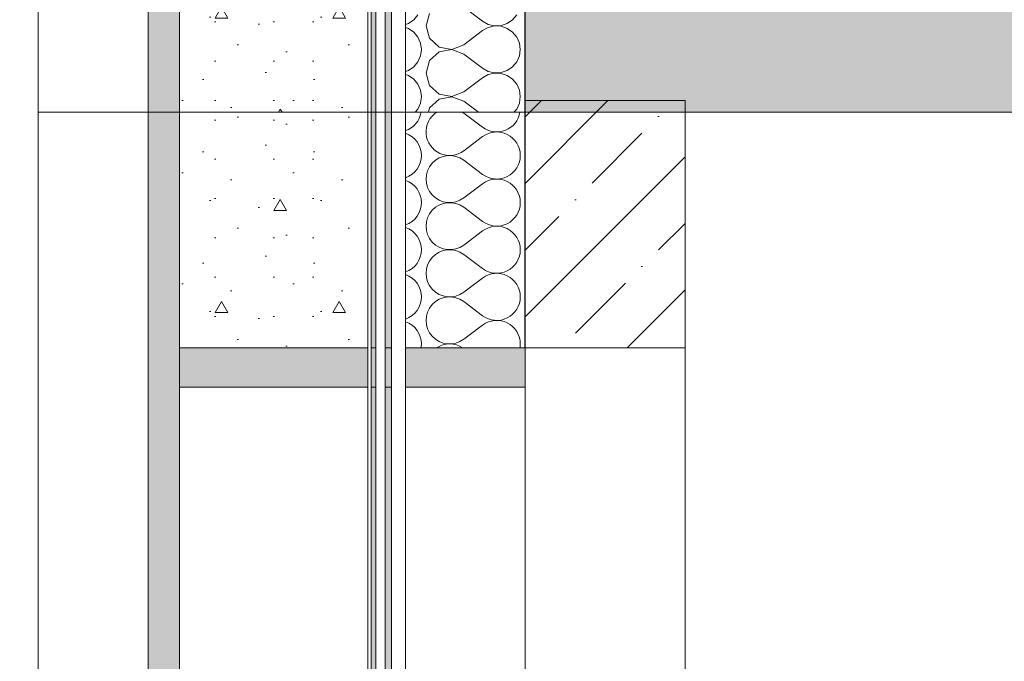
# Model space of a CAD drawing. Header units: millimetres. Extents: x -7244646 to -5701154, y 5723682 to 6071635.
# Tile 56 of 256: x -6402454 to -6401200, y 5752310 to 5753127. Entities that reach past the tile are written whole.
import ezdxf

# ---------------------------------------------------------------- set-up
doc = ezdxf.new("R2010")
doc.units = ezdxf.units.MM
doc.header["$MEASUREMENT"] = 0
doc.set_wipeout_variables(frame=1)
doc.linetypes.add('Wipeout_Contour', pattern=[1000, 0, -1000])
for name, color, linetype, lineweight in [('0_Ном._пера__1', 7, 'Continuous', 0), ('0_Ном._пера__2', 8, 'Continuous', 15), ('0_Ном._пера__21', 7, 'Continuous', 5), ('АР-Чертеж-Размеры.АР_Ном._пера__1', 7, 'Continuous', 0)]:
    doc.layers.add(name, color=color, linetype=linetype, lineweight=lineweight)
doc.layers.add('0_Ном._пера__166', color=7, linetype='Continuous', lineweight=5, true_color=0x97cbff)
doc.layers.add('АР-Чертеж-Размеры.АР', color=7, linetype='Continuous')
doc.styles.add('РЎР“Р•РќР•Р\xa0Р\x98Р\xa0_РЎРўР\x98Р›Р¬_2', font='arial.ttf')
doc.dimstyles.new('СГЕНЕРИР_СТИЛЬ__1', dxfattribs={"dimtxt": 500, "dimasz": 237.5, "dimexe": 0.18, "dimexo": 43263.067461, "dimgap": 0, "dimtad": 1, "dimlfac": 0.001, "dimzin": 0, "dimdsep": 46, "dimtxsty": 'РЎР“Р•РќР•Р\xa0Р\x98Р\xa0_РЎРўР\x98Р›Р¬_2', "dimblk": 'ARROWHEAD_6', "dimblk1": 'ARROWHEAD_6', "dimblk2": 'ARROWHEAD_6', "dimcen": 0.09, "dimclrd": 7, "dimclre": 7, "dimclrt": 7, "dimadec": 0, "dimazin": 0, "dimtfac": 1, "dimtdec": 4, "dimtmove": 2, "dimatfit": 3, "dimfxl": 1, "dimtolj": 1, "dimtzin": 0, "dimarcsym": 0})
doc.dimstyles.new('СГЕНЕРИР_СТИЛЬ__4', dxfattribs={"dimtxt": 270.000005, "dimasz": 237.5, "dimexe": 0.18, "dimexo": 300000, "dimgap": 0, "dimtad": 1, "dimlfac": 0.001, "dimzin": 0, "dimdsep": 46, "dimtxsty": 'РЎР“Р•РќР•Р\xa0Р\x98Р\xa0_РЎРўР\x98Р›Р¬_2', "dimblk": 'ARROWHEAD_6', "dimblk1": 'ARROWHEAD_6', "dimblk2": 'ARROWHEAD_6', "dimcen": 0.09, "dimclrd": 7, "dimclre": 7, "dimclrt": 7, "dimadec": 0, "dimazin": 0, "dimtfac": 1, "dimtdec": 4, "dimtmove": 0, "dimatfit": 3, "dimfxl": 1, "dimtolj": 1, "dimtzin": 0, "dimarcsym": 0})
doc.dimstyles.new('СГЕНЕРИР_СТИЛЬ__5', dxfattribs={"dimtxt": 500, "dimasz": 237.5, "dimexe": 0.18, "dimexo": 300000, "dimgap": 0, "dimtad": 1, "dimlfac": 0.001, "dimzin": 0, "dimdsep": 46, "dimtxsty": 'РЎР“Р•РќР•Р\xa0Р\x98Р\xa0_РЎРўР\x98Р›Р¬_2', "dimblk": 'ARROWHEAD_6', "dimblk1": 'ARROWHEAD_6', "dimblk2": 'ARROWHEAD_6', "dimcen": 0.09, "dimclrd": 7, "dimclre": 7, "dimclrt": 7, "dimadec": 0, "dimazin": 0, "dimtfac": 1, "dimtdec": 4, "dimtmove": 0, "dimatfit": 3, "dimfxl": 1, "dimtolj": 1, "dimtzin": 0, "dimarcsym": 0})
pattern_1 = [(45, (-7387333.12, 5739809.18), (-84.852814, 84.852814), []), (45, (-7387375.54, 5739851.61), (-84.852814, 84.852814), [90, -30, 0, -30])]

# ---------------------------------------------------------------- blocks, each defined once
blk = doc.blocks.new('*D52', base_point=(-7387333.1, 5739809.2))
at = {"layer": 'АР-Чертеж-Размеры.АР_Ном._пера__1', "color": 7, "linetype": 'Continuous', "lineweight": 0, "transparency": 16777216}
for p, q in [((-6411439.3, 5858499.2), (-6411439.3, 5858686.7)), ((-6411314.3, 5858374.2), (-6411564.3, 5858624.2)), ((-6388218.7, 5858499.2), (-6411673.7, 5858499.2)), ((-6411439.3, 5738589.2), (-6411439.3, 5858499.2)), ((-6411564.3, 5738714.2), (-6411314.3, 5738464.2)), ((-6411204.9, 5738589.2), (-6411673.7, 5738589.2)), ((-6411439.3, 5738401.7), (-6411439.3, 5738589.2))]:
    blk.add_line(p, q, dxfattribs=at)
at = {"layer": 'АР-Чертеж-Размеры.АР_Ном._пера__1', "color": 7, "lineweight": 0, "transparency": 16777216, "insert": (-6411889.3, 5853972.3), "char_height": 500, "attachment_point": 7, "rotation": 90, "style": 'РЎР“Р•РќР•Р\xa0Р\x98Р\xa0_РЎРўР\x98Р›Р¬_2'}
blk.add_mtext('\\A1;{\\pql;\\fArial|b0|i0|c204|p0;\\W1.000000;119,91}', dxfattribs=at)
blk = doc.blocks.new('ARROWHEAD_6')
at = {"color": 0, "linetype": 'Continuous', "lineweight": 0}
for p, q in [((-0.5, -0.5), (0.5, 0.5)), ((0, 0), (-1, 0))]:
    blk.add_line(p, q, dxfattribs=at)
blk = doc.blocks.new('*D81', base_point=(-7387333.1, 5739809.2))
at = {"layer": 'АР-Чертеж-Размеры.АР_Ном._пера__1', "color": 7, "linetype": 'Continuous', "lineweight": 0, "transparency": 16777216}
for p, q in [((-6403170.5, 5752834.2), (-6402920.5, 5752584.2)), ((-6402811.1, 5752709.2), (-6403279.9, 5752709.2)), ((-6403045.5, 5750759.2), (-6403045.5, 5752709.2)), ((-6403170.5, 5750884.2), (-6402920.5, 5750634.2)), ((-6402811.1, 5750759.2), (-6403279.9, 5750759.2))]:
    blk.add_line(p, q, dxfattribs=at)
at = {"layer": 'АР-Чертеж-Размеры.АР_Ном._пера__1', "color": 7, "lineweight": 0, "transparency": 16777216, "insert": (-6403099.5, 5751373.8), "char_height": 270, "attachment_point": 7, "rotation": 90, "style": 'РЎР“Р•РќР•Р\xa0Р\x98Р\xa0_РЎРўР\x98Р›Р¬_2'}
blk.add_mtext('\\A1;{\\pql;\\fArial|b0|i0|c204|p0;\\W1.000000;1,95}', dxfattribs=at)
blk = doc.blocks.new('*D82', base_point=(-7387333.1, 5739809.2))
at = {"layer": 'АР-Чертеж-Размеры.АР_Ном._пера__1', "color": 7, "linetype": 'Continuous', "lineweight": 0, "transparency": 16777216}
for p, q in [((-6403170.5, 5754034.2), (-6402920.5, 5753784.2)), ((-6402811.1, 5753909.2), (-6403279.9, 5753909.2)), ((-6403045.5, 5752709.2), (-6403045.5, 5753909.2)), ((-6403170.5, 5752834.2), (-6402920.5, 5752584.2)), ((-6402811.1, 5752709.2), (-6403279.9, 5752709.2))]:
    blk.add_line(p, q, dxfattribs=at)
at = {"layer": 'АР-Чертеж-Размеры.АР_Ном._пера__1', "color": 7, "lineweight": 0, "transparency": 16777216, "insert": (-6403099.5, 5752948.8), "char_height": 270, "attachment_point": 7, "rotation": 90, "style": 'РЎР“Р•РќР•Р\xa0Р\x98Р\xa0_РЎРўР\x98Р›Р¬_2'}
blk.add_mtext('\\A1;{\\pql;\\fArial|b0|i0|c204|p0;\\W1.000000;1,20}', dxfattribs=at)
blk = doc.blocks.new('*D146', base_point=(-7387333.1, 5739809.2))
at = {"layer": '0_Ном._пера__1', "color": 7, "linetype": 'Continuous', "lineweight": 0, "transparency": 16777216}
for p, q in [((-6410533.6, 5853209.2), (-6410533.6, 5853396.7)), ((-6410408.6, 5853084.2), (-6410658.6, 5853334.2)), ((-6410299.2, 5853209.2), (-6410767.9, 5853209.2)), ((-6410533.6, 5743109.2), (-6410533.6, 5853209.2)), ((-6410658.6, 5743234.2), (-6410408.6, 5742984.2)), ((-6410299.2, 5743109.2), (-6410767.9, 5743109.2)), ((-6410533.6, 5742921.7), (-6410533.6, 5743109.2))]:
    blk.add_line(p, q, dxfattribs=at)
at = {"layer": '0_Ном._пера__1', "color": 7, "lineweight": 0, "transparency": 16777216, "insert": (-6410633.6, 5797136), "char_height": 500, "attachment_point": 7, "rotation": 90, "style": 'РЎР“Р•РќР•Р\xa0Р\x98Р\xa0_РЎРўР\x98Р›Р¬_2'}
blk.add_mtext('\\A1;{\\pql;\\fArial|b0|i0|c204|p0;\\W1.000000;110,10}', dxfattribs=at)
blk = doc.blocks.new('*X214', base_point=(-7387333.1, 5739809.2))
at = {"layer": '0_Ном._пера__1', "color": 7, "linetype": 'Continuous', "lineweight": 0}
for p, q in [((-6401888.6, 5753008.2), (-6401864.6, 5752990.2)), ((-6401888.6, 5752960.2), (-6401864.6, 5752978.2)), ((-6401888.6, 5752948.2), (-6401864.6, 5752930.2)), ((-6401888.6, 5752900.2), (-6401864.6, 5752918.2)), ((-6401888.6, 5752888.2), (-6401864.6, 5752870.2)), ((-6401888.6, 5752840.2), (-6401864.6, 5752858.2)), ((-6401888.6, 5752828.2), (-6401864.6, 5752810.2)), ((-6401888.6, 5752780.2), (-6401864.6, 5752798.2)), ((-6401888.6, 5752768.2), (-6401864.6, 5752750.2)), ((-6401888.6, 5752720.2), (-6401864.6, 5752738.2))]:
    blk.add_line(p, q, dxfattribs=at)
for centre, start, end in [((-6401972.6, 5753014.2), 289.2776, 350.4059), ((-6401906.6, 5752984.2), 123.5573, 306.8699), ((-6401906.6, 5752984.2), 53.1301, 56.4427), ((-6401846.6, 5753014.2), 233.1301, 350.4059), ((-6401972.6, 5752954.2), 0, 70.7224), ((-6401846.6, 5752954.2), 0, 126.8699), ((-6401972.6, 5752954.2), 289.2776, 0), ((-6401906.6, 5752924.2), 53.1301, 306.8699), ((-6401846.6, 5752954.2), 233.1301, 0), ((-6401972.6, 5752894.2), 0, 70.7224), ((-6401846.6, 5752894.2), 0, 126.8699), ((-6401972.6, 5752894.2), 289.2776, 0), ((-6401906.6, 5752864.2), 53.1301, 306.8699), ((-6401846.6, 5752894.2), 233.1301, 0), ((-6401972.6, 5752834.2), 0, 70.7224), ((-6401846.6, 5752834.2), 0, 126.8699), ((-6401972.6, 5752834.2), 289.2776, 0), ((-6401906.6, 5752804.2), 53.1301, 306.8699), ((-6401846.6, 5752834.2), 233.1301, 0), ((-6401972.6, 5752774.2), 0, 70.7224), ((-6401846.6, 5752774.2), 0, 126.8699), ((-6401972.6, 5752774.2), 289.2776, 0), ((-6401906.6, 5752744.2), 53.1301, 306.8699), ((-6401846.6, 5752774.2), 233.1301, 0), ((-6401846.6, 5752714.2), 0, 126.8699), ((-6401972.6, 5752714.2), 0, 70.7224), ((-6401972.6, 5752714.2), 350.4072, 0), ((-6401906.6, 5752684.2), 56.4449, 123.5551), ((-6401846.6, 5752714.2), 350.4072, 0)]:
    blk.add_arc(centre, 30, start, end, dxfattribs=at)
blk = doc.blocks.new('Штриховка_35_3', base_point=(-7387333.1, 5739809.2))
at = {"color": 254, "linetype": 'Wipeout_Contour', "lineweight": 0, "ltscale": 34427789.03744302}
blk.add_wipeout([(-6401810.6, 5753009.2), (-6401962.7, 5753009.2), (-6401962.7, 5752709.2), (-6401810.6, 5752709.2)], dxfattribs=at)
at = {"layer": '0_Ном._пера__1', "color": 7, "linetype": 'Continuous', "lineweight": 0, "flags": 128}
blk.add_lwpolyline([(-6401810.6, 5753009.2), (-6401810.6, 5752709.2), (-6401962.7, 5752709.2), (-6401962.7, 5753009.2)], close=True, dxfattribs=at)
at = {"layer": '0_Ном._пера__1', "color": 7, "linetype": 'Continuous', "lineweight": 0}
blk.add_blockref('*X214', (-7387333.1, 5739809.2), dxfattribs=at)
blk = doc.blocks.new('*X224', base_point=(-7387333.1, 5739809.2))
at = {"layer": '0_Ном._пера__1', "color": 7, "linetype": 'Continuous', "lineweight": 0}
for p, q in [((-6401952.3, 5753127), (-6401947.1, 5753133.4)), ((-6401932.1, 5753135), (-6401936.6, 5753119.2)), ((-6401888.6, 5753143.2), (-6401864.6, 5753125.2)), ((-6401826.3, 5753127), (-6401821.1, 5753133.4)), ((-6401962.7, 5753121.2), (-6401959.2, 5753122.3)), ((-6401959.2, 5753122.3), (-6401952.3, 5753127)), ((-6401936.6, 5753119.2), (-6401932.1, 5753103.4)), ((-6401864.6, 5753125.2), (-6401857.3, 5753121.2)), ((-6401857.3, 5753121.2), (-6401849.3, 5753119.3)), ((-6401849.3, 5753119.3), (-6401841, 5753119.7)), ((-6401841, 5753119.7), (-6401833.2, 5753122.3)), ((-6401833.2, 5753122.3), (-6401826.3, 5753127)), ((-6401959.2, 5753116), (-6401962.7, 5753117.2)), ((-6401952.3, 5753111.3), (-6401959.2, 5753116)), ((-6401947.1, 5753105), (-6401952.3, 5753111.3)), ((-6401888.6, 5753095.2), (-6401864.6, 5753113.2)), ((-6401857.3, 5753117.2), (-6401864.6, 5753113.2)), ((-6401849.3, 5753119.1), (-6401857.3, 5753117.2)), ((-6401841, 5753118.7), (-6401849.3, 5753119.1)), ((-6401833.2, 5753116), (-6401841, 5753118.7)), ((-6401826.3, 5753111.3), (-6401833.2, 5753116)), ((-6401821.1, 5753105), (-6401826.3, 5753111.3)), ((-6401943.7, 5753097.4), (-6401947.1, 5753105)), ((-6401942.6, 5753089.2), (-6401943.7, 5753097.4)), ((-6401932.1, 5753103.4), (-6401920, 5753092.3)), ((-6401903.9, 5753089.3), (-6401888.6, 5753095.2)), ((-6401817.7, 5753097.4), (-6401821.1, 5753105)), ((-6401816.6, 5753089.2), (-6401817.7, 5753097.4)), ((-6401943.7, 5753081), (-6401942.6, 5753089.2)), ((-6401920, 5753086), (-6401932.1, 5753075)), ((-6401920, 5753092.3), (-6401903.9, 5753089.3)), ((-6401903.9, 5753089.1), (-6401920, 5753086)), ((-6401888.6, 5753083.2), (-6401903.9, 5753089.1)), ((-6401888.6, 5753083.2), (-6401864.6, 5753065.2)), ((-6401817.7, 5753081), (-6401816.6, 5753089.2)), ((-6401952.3, 5753067), (-6401947.1, 5753073.4)), ((-6401947.1, 5753073.4), (-6401943.7, 5753081)), ((-6401932.1, 5753075), (-6401936.6, 5753059.2)), ((-6401826.3, 5753067), (-6401821.1, 5753073.4)), ((-6401821.1, 5753073.4), (-6401817.7, 5753081)), ((-6401962.7, 5753061.2), (-6401959.2, 5753062.3)), ((-6401959.2, 5753056), (-6401962.7, 5753057.2)), ((-6401959.2, 5753062.3), (-6401952.3, 5753067)), ((-6401936.6, 5753059.2), (-6401932.1, 5753043.4)), ((-6401864.6, 5753065.2), (-6401857.3, 5753061.2)), ((-6401857.3, 5753057.2), (-6401864.6, 5753053.2)), ((-6401857.3, 5753061.2), (-6401849.3, 5753059.3)), ((-6401849.3, 5753059.1), (-6401857.3, 5753057.2)), ((-6401849.3, 5753059.3), (-6401841, 5753059.7)), ((-6401841, 5753058.7), (-6401849.3, 5753059.1)), ((-6401841, 5753059.7), (-6401833.2, 5753062.3)), ((-6401833.2, 5753056), (-6401841, 5753058.7)), ((-6401833.2, 5753062.3), (-6401826.3, 5753067)), ((-6401952.3, 5753051.3), (-6401959.2, 5753056)), ((-6401947.1, 5753045), (-6401952.3, 5753051.3)), ((-6401943.7, 5753037.4), (-6401947.1, 5753045)), ((-6401888.6, 5753035.2), (-6401864.6, 5753053.2)), ((-6401826.3, 5753051.3), (-6401833.2, 5753056)), ((-6401821.1, 5753045), (-6401826.3, 5753051.3)), ((-6401817.7, 5753037.4), (-6401821.1, 5753045)), ((-6401942.6, 5753029.2), (-6401943.7, 5753037.4)), ((-6401932.1, 5753043.4), (-6401920, 5753032.3)), ((-6401920, 5753032.3), (-6401903.9, 5753029.3)), ((-6401903.9, 5753029.3), (-6401888.6, 5753035.2)), ((-6401816.6, 5753029.2), (-6401817.7, 5753037.4)), ((-6401947.1, 5753013.4), (-6401943.7, 5753021)), ((-6401943.7, 5753021), (-6401942.6, 5753029.2)), ((-6401920, 5753026), (-6401932.1, 5753015)), ((-6401903.9, 5753029.1), (-6401920, 5753026)), ((-6401888.6, 5753023.2), (-6401903.9, 5753029.1)), ((-6401888.6, 5753023.2), (-6401869.9, 5753009.2)), ((-6401821.1, 5753013.4), (-6401817.7, 5753021)), ((-6401817.7, 5753021), (-6401816.6, 5753029.2)), ((-6401950.6, 5753009.2), (-6401947.1, 5753013.4)), ((-6401932.1, 5753015), (-6401933.7, 5753009.2)), ((-6401824.6, 5753009.2), (-6401821.1, 5753013.4))]:
    blk.add_line(p, q, dxfattribs=at)
blk = doc.blocks.new('Штриховка_40_3', base_point=(-7387333.1, 5739809.2))
at = {"color": 254, "linetype": 'Wipeout_Contour', "lineweight": 0, "ltscale": 34429366.52050763}
blk.add_wipeout([(-6401810.6, 5753889.2), (-6401962.7, 5753889.2), (-6401962.7, 5753009.2), (-6401810.6, 5753009.2)], dxfattribs=at)
at = {"layer": '0_Ном._пера__1', "color": 7, "linetype": 'Continuous', "lineweight": 0, "flags": 128}
blk.add_lwpolyline([(-6401810.6, 5753889.2), (-6401810.6, 5753009.2), (-6401962.7, 5753009.2), (-6401962.7, 5753889.2)], close=True, dxfattribs=at)
at = {"layer": '0_Ном._пера__1', "color": 7, "linetype": 'Continuous', "lineweight": 0}
blk.add_blockref('*X224', (-7387333.1, 5739809.2), dxfattribs=at)

msp = doc.modelspace()

# ---------------------------------------------------------------- hatches: boundary and pattern name
at = {"layer": '0_Ном._пера__1', "linetype": 'Continuous', "lineweight": 0, "true_color": 0x000000}
for points in [[(-6402000.673, 5749859.18), (-6402000.673, 5753009.18), (-6402006.673, 5753009.18), (-6402006.673, 5749859.18)], [(-6402010.673, 5752709.181), (-6402010.673, 5752659.181), (-6402250.673, 5752659.181), (-6402250.673, 5752709.181)], [(-6401810.577, 5752709.181), (-6401810.577, 5752659.181), (-6402010.673, 5752659.181), (-6402010.673, 5752709.181)]]:
    msp.add_hatch(color=18, dxfattribs=at).paths.add_polyline_path(points)

# ---------------------------------------------------------------- linework, layer by layer
at = {"layer": '0_Ном._пера__1', "color": 7, "linetype": 'Continuous', "lineweight": 0, "flags": 128}
for points in [[(-6402000.673, 5749859.18), (-6402000.673, 5753009.18), (-6402006.673, 5753009.18), (-6402006.673, 5749859.18)], [(-6402010.673, 5752709.181), (-6402010.673, 5752659.181), (-6402250.673, 5752659.181), (-6402250.673, 5752709.181)], [(-6401810.577, 5752709.181), (-6401810.577, 5752659.181), (-6402010.673, 5752659.181), (-6402010.673, 5752709.181)]]:
    msp.add_lwpolyline(points, close=True, dxfattribs=at)

# ---------------------------------------------------------------- dimensions: what is measured, and where the dimension line sits
at = {"color": 7, "linetype": 'Continuous', "lineweight": 0}
dim = msp.add_linear_dim(base=(-6410533.559, 5853209.181), p1=(-6406170.064, 5743109.18), p2=(-6401574.763, 5853209.181), angle=90, dimstyle='СГЕНЕРИР_СТИЛЬ__5', dxfattribs=at)
dim.commit()
dim.dimension.update_dxf_attribs({"geometry": '*D146', "text_midpoint": (-6410883.559, 5798163.771), "dimtype": 160, "text_rotation": 90})
at = {"layer": 'АР-Чертеж-Размеры.АР', "color": 7, "linetype": 'Continuous', "lineweight": 0}
for base, p1, p2, dimstyle, picture, middle in [((-6411439.299, 5858499.18), (-6410669.971, 5738589.18), (-6383892.346, 5858499.18), 'СГЕНЕРИР_СТИЛЬ__1', '*D52', (-6412139.299, 5855000.125)), ((-6403045.484, 5753909.18), (-6401606.707, 5752709.181), (-6401574.773, 5753909.18), 'СГЕНЕРИР_СТИЛЬ__4', '*D82', (-6403234.484, 5753298.375)), ((-6403045.484, 5752709.181), (-6401574.773, 5750759.18), (-6401606.707, 5752709.181), 'СГЕНЕРИР_СТИЛЬ__4', '*D81', (-6403234.484, 5751723.375))]:
    dim = msp.add_linear_dim(base=base, p1=p1, p2=p2, angle=90, dimstyle=dimstyle, dxfattribs=at)
    dim.commit()
    dim.dimension.update_dxf_attribs({"geometry": picture, "text_midpoint": middle, "dimtype": 160, "text_rotation": 90})

# ---------------------------------------------------------------- next in the draw order: wipeouts: each hides what was drawn before it
at = {"color": 254, "linetype": 'Wipeout_Contour', "lineweight": 0, "ltscale": 34424232.81409017}
msp.add_wipeout([(-6401962.673, 5749859.18), (-6401962.673, 5753009.18), (-6401980.673, 5753009.18), (-6401980.673, 5749859.18)], dxfattribs=at)

# ---------------------------------------------------------------- next in the draw order: hatches: boundary and pattern name
at = {"layer": '0_Ном._пера__1', "linetype": 'Continuous', "lineweight": 0, "true_color": 0x000000}
msp.add_hatch(color=18, dxfattribs=at).paths.add_polyline_path([(-6401980.673, 5749859.18), (-6401980.673, 5753009.18), (-6401988.673, 5753009.18), (-6401988.673, 5749859.18)])

# ---------------------------------------------------------------- next in the draw order: linework, layer by layer
at = {"layer": '0_Ном._пера__1', "color": 7, "linetype": 'Continuous', "lineweight": 0, "flags": 128}
for points in [[(-6401980.673, 5749859.18), (-6401980.673, 5753009.18), (-6401988.673, 5753009.18), (-6401988.673, 5749859.18)], [(-6401962.673, 5749859.18), (-6401962.673, 5753009.18), (-6401980.673, 5753009.18), (-6401980.673, 5749859.18)]]:
    msp.add_lwpolyline(points, close=True, dxfattribs=at)

# ---------------------------------------------------------------- next in the draw order: block references
at = {"layer": '0_Ном._пера__1', "color": 7, "linetype": 'Continuous', "lineweight": 0}
msp.add_blockref('Штриховка_35_3', (-7387333.115, 5739809.18), dxfattribs=at)

# ---------------------------------------------------------------- next in the draw order: wipeouts: each hides what was drawn before it
at = {"color": 254, "linetype": 'Wipeout_Contour', "lineweight": 0, "ltscale": 34424301.25213905}
msp.add_wipeout([(-6401988.673, 5749859.18), (-6401988.673, 5753009.18), (-6402000.673, 5753009.18), (-6402000.673, 5749859.18)], dxfattribs=at)

# ---------------------------------------------------------------- next in the draw order: linework, layer by layer
at = {"layer": '0_Ном._пера__1', "color": 7, "linetype": 'Continuous', "lineweight": 0, "flags": 128}
msp.add_lwpolyline([(-6401988.673, 5749859.18), (-6401988.673, 5753009.18), (-6402000.673, 5753009.18), (-6402000.673, 5749859.18)], close=True, dxfattribs=at)

# ---------------------------------------------------------------- next in the draw order: wipeouts: each hides what was drawn before it
at = {"color": 254, "linetype": 'Wipeout_Contour', "lineweight": 0, "ltscale": 34432654.67757133}
msp.add_wipeout([(-6401962.673, 5753009.18), (-6401962.673, 5756159.18), (-6401980.673, 5756159.18), (-6401980.673, 5753009.18)], dxfattribs=at)
at = {"color": 254, "linetype": 'Wipeout_Contour', "lineweight": 0, "ltscale": 34424292.04852997}
msp.add_wipeout([(-6401606.707, 5752709.181), (-6401606.707, 5750789.18), (-6401810.577, 5750789.18), (-6401810.577, 5752709.181)], dxfattribs=at)

# ---------------------------------------------------------------- next in the draw order: hatches: boundary and pattern name
at = {"layer": '0_Ном._пера__1', "linetype": 'Continuous', "lineweight": 0, "true_color": 0x000000}
msp.add_hatch(color=18, dxfattribs=at).paths.add_polyline_path([(-6401980.673, 5753009.18), (-6401980.673, 5756159.18), (-6401988.673, 5756159.18), (-6401988.673, 5753009.18)])

# ---------------------------------------------------------------- next in the draw order: linework, layer by layer
at = {"layer": '0_Ном._пера__1', "color": 7, "linetype": 'Continuous', "lineweight": 0, "flags": 128}
for points in [[(-6401980.673, 5753009.18), (-6401980.673, 5756159.18), (-6401988.673, 5756159.18), (-6401988.673, 5753009.18)], [(-6401962.673, 5753009.18), (-6401962.673, 5756159.18), (-6401980.673, 5756159.18), (-6401980.673, 5753009.18)], [(-6401606.707, 5752709.181), (-6401606.707, 5750789.18), (-6401810.577, 5750789.18), (-6401810.577, 5752709.181)]]:
    msp.add_lwpolyline(points, close=True, dxfattribs=at)

# ---------------------------------------------------------------- next in the draw order: wipeouts: each hides what was drawn before it
at = {"color": 254, "linetype": 'Wipeout_Contour', "lineweight": 0, "ltscale": 34424342.91013489}
msp.add_wipeout([(-6402006.673, 5749859.18), (-6402006.673, 5753009.18), (-6402010.673, 5753009.18), (-6402010.673, 5749859.18)], dxfattribs=at)

# ---------------------------------------------------------------- next in the draw order: linework, layer by layer
at = {"layer": '0_Ном._пера__1', "color": 7, "linetype": 'Continuous', "lineweight": 0, "flags": 128}
msp.add_lwpolyline([(-6402006.673, 5749859.18), (-6402006.673, 5753009.18), (-6402010.673, 5753009.18), (-6402010.673, 5749859.18)], close=True, dxfattribs=at)

# ---------------------------------------------------------------- next in the draw order: block references
at = {"layer": '0_Ном._пера__1', "color": 7, "linetype": 'Continuous', "lineweight": 0}
msp.add_blockref('Штриховка_40_3', (-7387333.115, 5739809.18), dxfattribs=at)

# ---------------------------------------------------------------- next in the draw order: hatches: boundary and pattern name
at = {"layer": '0_Ном._пера__1', "linetype": 'Continuous', "lineweight": 0}
h = msp.add_hatch(dxfattribs=at)
h.set_pattern_fill('ЖЕЛЕЗОБЕТОН__PROJECT__0003', style=0, pattern_type=2)
h.set_pattern_definition(pattern_1)
h.paths.add_polyline_path([(-6391597.134, 5753009.18), (-6391597.134, 5753209.18), (-6401810.577, 5753209.18), (-6401810.577, 5753009.18)])
h = msp.add_hatch(dxfattribs=at)
h.set_pattern_fill('ЖЕЛЕЗОБЕТОН__PROJECT__0003', style=0, pattern_type=2)
h.set_pattern_definition(pattern_1)
h.paths.add_polyline_path([(-6401606.707, 5753024.18), (-6401810.577, 5753024.18), (-6401810.577, 5752709.181), (-6401606.707, 5752709.181)])

# ---------------------------------------------------------------- next in the draw order: linework, layer by layer
at = {"layer": '0_Ном._пера__21', "color": 7, "linetype": 'Continuous', "lineweight": 5, "flags": 128}
for points in [[(-6391597.134, 5753009.18), (-6391597.134, 5753209.18), (-6401810.577, 5753209.18), (-6401810.577, 5753009.18)], [(-6401606.707, 5753024.18), (-6401810.577, 5753024.18), (-6401810.577, 5752709.181), (-6401606.707, 5752709.181)]]:
    msp.add_lwpolyline(points, close=True, dxfattribs=at)

# ---------------------------------------------------------------- next in the draw order: wipeouts: each hides what was drawn before it
at = {"color": 254, "linetype": 'Wipeout_Contour', "lineweight": 0, "ltscale": 34425480.95606548}
msp.add_wipeout([(-6402010.673, 5750789.18), (-6402010.673, 5752659.181), (-6402250.673, 5752659.181), (-6402250.673, 5750789.18)], dxfattribs=at)

# ---------------------------------------------------------------- next in the draw order: hatches: boundary and pattern name
at = {"layer": '0_Ном._пера__166', "linetype": 'Continuous', "lineweight": 0, "true_color": 0x0f1419}
msp.add_hatch(color=168, dxfattribs=at).paths.add_polyline_path([(-6402250.673, 5749859.18), (-6402250.673, 5753009.18), (-6402290.673, 5753009.18), (-6402290.673, 5749859.18)])

# ---------------------------------------------------------------- next in the draw order: linework, layer by layer
at = {"layer": '0_Ном._пера__1', "color": 7, "linetype": 'Continuous', "lineweight": 0, "flags": 128}
for points in [[(-6402250.673, 5749859.18), (-6402250.673, 5753009.18), (-6402290.673, 5753009.18), (-6402290.673, 5749859.18)], [(-6402010.673, 5750789.18), (-6402010.673, 5752659.181), (-6402250.673, 5752659.181), (-6402250.673, 5750789.18)]]:
    msp.add_lwpolyline(points, close=True, dxfattribs=at)

# ---------------------------------------------------------------- next in the draw order: wipeouts: each hides what was drawn before it
at = {"color": 254, "linetype": 'Wipeout_Contour', "lineweight": 0, "ltscale": 34425390.32515552}
msp.add_wipeout([(-6402290.673, 5749859.18), (-6402290.673, 5753009.18), (-6402430.673, 5753009.18), (-6402430.673, 5749859.18)], dxfattribs=at)
at = {"color": 254, "linetype": 'Wipeout_Contour', "lineweight": 0, "ltscale": 34428515.14004607}
msp.add_wipeout([(-6402250.673, 5752709.181), (-6402010.673, 5752709.181), (-6402010.673, 5753009.18), (-6402250.673, 5753009.18)], dxfattribs=at)

# ---------------------------------------------------------------- next in the draw order: hatches: boundary and pattern name
at = {"layer": '0_Ном._пера__1', "linetype": 'Continuous', "lineweight": 0, "true_color": 0x000000}
msp.add_hatch(color=18, dxfattribs=at).paths.add_polyline_path([(-6402000.673, 5753009.18), (-6402000.673, 5756159.18), (-6402006.673, 5756159.18), (-6402006.673, 5753009.18)])
at = {"layer": '0_Ном._пера__166', "linetype": 'Continuous', "lineweight": 0, "true_color": 0x0f1419}
msp.add_hatch(color=168, dxfattribs=at).paths.add_polyline_path([(-6402250.673, 5753009.18), (-6402250.673, 5756159.18), (-6402290.673, 5756159.18), (-6402290.673, 5753009.18)])
at = {"layer": '0_Ном._пера__2', "linetype": 'Continuous', "lineweight": 15}
h = msp.add_hatch(dxfattribs=at)
h.set_pattern_fill('01_ЦП_СТЯЖКА_1_20_0003', color=8, style=0, pattern_type=2)
h.set_pattern_definition([(0, (-6402130.67, 5752624.18), (0, 259.8), [16.25, -133.75]), (0, (-6402055.67, 5752754.08), (0, 259.8), [16.25, -133.75]), (60, (-6402130.67, 5752624.18), (-225, 129.9), [16.25, -133.75]), (60, (-6401980.67, 5752624.18), (-225, 129.9), [16.25, -133.75]), (120, (-6402114.42, 5752624.18), (225, 129.9), [16.25, -133.75]), (120, (-6401964.42, 5752624.18), (225, 129.9), [16.25, -133.75]), (0, (-6402130.673, 5752649.18), (0, 50), [0, -50, 0, -75]), (45, (-6402105.673, 5752649.18), (-35.3553, 35.3553), [0, -37.5, 0, -62.5])])
h.paths.add_polyline_path([(-6402250.673, 5752709.181), (-6402010.673, 5752709.181), (-6402010.673, 5753009.18), (-6402250.673, 5753009.18)])

# ---------------------------------------------------------------- next in the draw order: linework, layer by layer
at = {"layer": '0_Ном._пера__1', "color": 7, "linetype": 'Continuous', "lineweight": 0, "flags": 128}
for points in [[(-6402250.673, 5753009.18), (-6402250.673, 5756159.18), (-6402290.673, 5756159.18), (-6402290.673, 5753009.18)], [(-6402000.673, 5753009.18), (-6402000.673, 5756159.18), (-6402006.673, 5756159.18), (-6402006.673, 5753009.18)], [(-6402290.673, 5749859.18), (-6402290.673, 5753009.18), (-6402430.673, 5753009.18), (-6402430.673, 5749859.18)], [(-6402250.673, 5752709.181), (-6402010.673, 5752709.181), (-6402010.673, 5753009.18), (-6402250.673, 5753009.18)]]:
    msp.add_lwpolyline(points, close=True, dxfattribs=at)

# ---------------------------------------------------------------- next in the draw order: wipeouts: each hides what was drawn before it
at = {"color": 254, "linetype": 'Wipeout_Contour', "lineweight": 0, "ltscale": 34433811.90553152}
msp.add_wipeout([(-6402290.673, 5753009.18), (-6402290.673, 5756159.18), (-6402430.673, 5756159.18), (-6402430.673, 5753009.18)], dxfattribs=at)
at = {"color": 254, "linetype": 'Wipeout_Contour', "lineweight": 0, "ltscale": 34432723.09888101}
msp.add_wipeout([(-6401988.673, 5753009.18), (-6401988.673, 5756159.18), (-6402000.673, 5756159.18), (-6402000.673, 5753009.18)], dxfattribs=at)

# ---------------------------------------------------------------- next in the draw order: linework, layer by layer
at = {"layer": '0_Ном._пера__1', "color": 7, "linetype": 'Continuous', "lineweight": 0, "flags": 128}
for points in [[(-6402290.673, 5753009.18), (-6402290.673, 5756159.18), (-6402430.673, 5756159.18), (-6402430.673, 5753009.18)], [(-6401988.673, 5753009.18), (-6401988.673, 5756159.18), (-6402000.673, 5756159.18), (-6402000.673, 5753009.18)]]:
    msp.add_lwpolyline(points, close=True, dxfattribs=at)

# ---------------------------------------------------------------- next in the draw order: wipeouts: each hides what was drawn before it
at = {"color": 254, "linetype": 'Wipeout_Contour', "lineweight": 0, "ltscale": 34432764.7466878}
msp.add_wipeout([(-6402006.673, 5753009.18), (-6402006.673, 5756159.18), (-6402010.673, 5756159.18), (-6402010.673, 5753009.18)], dxfattribs=at)

# ---------------------------------------------------------------- next in the draw order: linework, layer by layer
at = {"layer": '0_Ном._пера__1', "color": 7, "linetype": 'Continuous', "lineweight": 0, "flags": 128}
msp.add_lwpolyline([(-6402006.673, 5753009.18), (-6402006.673, 5756159.18), (-6402010.673, 5756159.18), (-6402010.673, 5753009.18)], close=True, dxfattribs=at)

# ---------------------------------------------------------------- next in the draw order: wipeouts: each hides what was drawn before it
at = {"color": 254, "linetype": 'Wipeout_Contour', "lineweight": 0, "ltscale": 34430092.58984371}
msp.add_wipeout([(-6402250.673, 5753009.18), (-6402010.673, 5753009.18), (-6402010.673, 5753889.18), (-6402250.673, 5753889.18)], dxfattribs=at)

# ---------------------------------------------------------------- next in the draw order: hatches: boundary and pattern name
at = {"layer": '0_Ном._пера__2', "linetype": 'Continuous', "lineweight": 15}
h = msp.add_hatch(dxfattribs=at)
h.set_pattern_fill('01_ЦП_СТЯЖКА_1_20_0003', color=8, style=0, pattern_type=2)
h.set_pattern_definition([(0, (-6402130.67, 5752999.18), (0, 259.81), [16.25, -133.75]), (0, (-6402055.67, 5753129.08), (0, 259.81), [16.25, -133.75]), (60, (-6402130.67, 5752999.18), (-225, 129.904), [16.25, -133.75]), (60, (-6401980.67, 5752999.18), (-225, 129.904), [16.25, -133.75]), (120, (-6402114.42, 5752999.18), (225, 129.904), [16.25, -133.75]), (120, (-6401964.42, 5752999.18), (225, 129.904), [16.25, -133.75]), (0, (-6402130.673, 5753024.18), (0, 50), [0, -50, 0, -75]), (45, (-6402105.673, 5753024.18), (-35.3553, 35.3553), [0, -37.5, 0, -62.5])])
h.paths.add_polyline_path([(-6402250.673, 5753009.18), (-6402010.673, 5753009.18), (-6402010.673, 5753889.18), (-6402250.673, 5753889.18)])

# ---------------------------------------------------------------- next in the draw order: linework, layer by layer
at = {"layer": '0_Ном._пера__1', "color": 7, "linetype": 'Continuous', "lineweight": 0, "flags": 128}
msp.add_lwpolyline([(-6402250.673, 5753009.18), (-6402010.673, 5753009.18), (-6402010.673, 5753889.18), (-6402250.673, 5753889.18)], close=True, dxfattribs=at)

doc.saveas('drawing.dxf')
